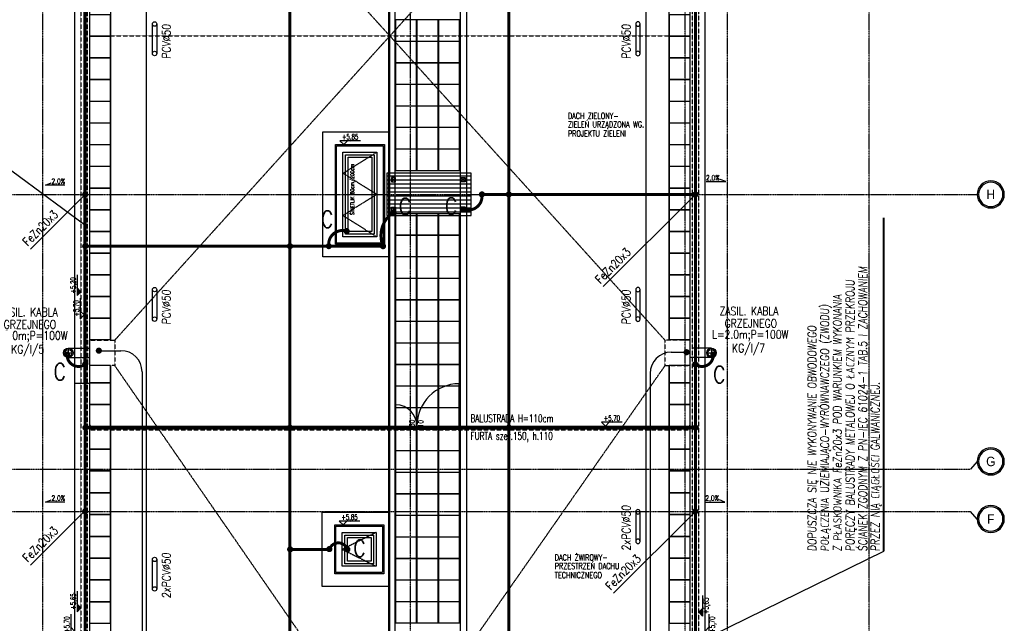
# Model space of a CAD drawing. Extents: x 3880 to 129921, y -116796 to -57711.
# Tile 83 of 110: x 60543 to 62873, y -95258 to -93830. Entities that reach past the tile are written whole.
import ezdxf
from ezdxf.enums import TextEntityAlignment as Align

# ---------------------------------------------------------------- set-up
doc = ezdxf.new("R2010")
doc.units = 0
doc.header["$LTSCALE"] = 2
for name, pattern in [('CENTER', [2, 1.25, -0.25, 0.25, -0.25]), ('DASHED', [0.75, 0.5, -0.25]), ('DASHED2', [0.375, 0.25, -0.125]), ('DIVIDE2', [0.625, 0.25, -0.125, 0, -0.125, 0, -0.125])]:
    doc.linetypes.add(name, pattern=pattern)
doc.layers.get('0').update_dxf_attribs({"color": 101, "linetype": 'CONTINUOUS'})
for name, color, linetype in [('E35', 6, 'CONTINUOUS'), ('E50', 3, 'CONTINUOUS'), ('Ele-balustrada', 114, 'CONTINUOUS'), ('Ins-wod', 152, 'CONTINUOUS'), ('Okn---okna', 5, 'CONTINUOUS'), ('Okn-opis', 51, 'CONTINUOUS'), ('Opis-rzedne', 52, 'CONTINUOUS'), ('Opis-spadki', 61, 'CONTINUOUS'), ('Os-osie glowne', 1, 'CENTER'), ('Os-osie-opis', 2, 'CONTINUOUS'), ('Pos-ceramika', 14, 'CONTINUOUS'), ('Pzt-chodniki-hatch', 252, 'CONTINUOUS'), ('Sc-metal', 141, 'CONTINUOUS'), ('Sch-opis', 51, 'CONTINUOUS'), ('W-idok', 9, 'CONTINUOUS'), ('W-idok nad', 5, 'DASHED2'), ('W-izol-w', 144, 'CONTINUOUS'), ('W-widok-spadki', 61, 'CONTINUOUS')]:
    doc.layers.add(name, color=color, linetype=linetype)
doc.styles.add('dwg_opis duży', font='ARIAL.TTF', dxfattribs={"width": 0.9})
doc.styles.add('dwg_opis podstawowy', font='romans.shx', dxfattribs={"width": 0.9})
doc.styles.add('ROMANS', font='romans', dxfattribs={"width": 0.85})

# ---------------------------------------------------------------- blocks, each defined once
blk = doc.blocks.new('A$C3F3A465D')
at = {"layer": 'E35'}
for points in [[(0, -69.9), (0, 0)], [(10.5, 0), (10.5, -69.9)]]:
    blk.add_lwpolyline(points, dxfattribs=at)
for centre in [(5.2, 0), (5.2, -69.9)]:
    blk.add_circle(centre, 5.25, dxfattribs=at)
blk = doc.blocks.new('_DSKJGJKLJGFH')
at = {"ltscale": 25}
blk.add_line((0, 0), (0, -62.2), dxfattribs=at)
at = {"ltscale": 25, "style": 'ROMANS', "width": 0.7}
for tag, p in [('Szer.', (-5.7, -29.2)), ('Wys.', (15.1, -30))]:
    blk.add_attdef(tag, text='', height=12, rotation=90, dxfattribs=at).set_placement(p, align=Align.CENTER)
blk = doc.blocks.new('SPADKI')
at = {"ltscale": 25}
blk.add_lwpolyline([(0, 0), (0, -70), (-8, -50), (-8, -50)], dxfattribs=at)
at = {"ltscale": 25, "style": 'ROMANS', "width": 0.7}
blk.add_attdef('SP%', text='', height=18, rotation=90, dxfattribs=at).set_placement((-4.9, -24), align=Align.CENTER)
blk = doc.blocks.new('_opis_osi')
blk.add_hatch(color=256).paths.add_polyline_path([(32, -32), (28.8, -32, -1), (-28.8, -32), (-32, -32, 1)])
for radius in [32, 28.8]:
    blk.add_circle((0, -32), radius)
at = {"style": 'dwg_opis duży', "width": 0.9}
blk.add_attdef('AXNAMEV', text='', height=22.4, rotation=90, dxfattribs=at).set_placement((0, -32), align=Align.MIDDLE_CENTER)
blk = doc.blocks.new('dwg_kota kons 50')
blk.add_hatch(color=256).paths.add_polyline_path([(9, 9), (-9, 9), (0, 0)])
blk.add_lwpolyline([(39.75, 9), (-9, 9), (0, 0), (9, 9)])
at = {"style": 'dwg_opis podstawowy', "width": 0.6}
blk.add_attdef('KOTA_KONS', text='', height=12.75, dxfattribs=at).set_placement((15.375, 8.25), align=Align.BOTTOM_CENTER)
blk = doc.blocks.new('dwg_kota arch 50')
blk.add_lwpolyline([(39.75, 9), (-9, 9), (0, 0), (9, 9)])
at = {"style": 'dwg_opis podstawowy', "width": 0.6}
blk.add_attdef('KOTA_ARCH', text='', height=12.75, dxfattribs=at).set_placement((15.375, 8.25), align=Align.BOTTOM_CENTER)
blk = doc.blocks.new('_sfkhmgkjm')
for points in [[(-3.5, 0), (-3.5, -0.5)], [(-3.5, 0), (3.5, 0), (3.5, 0)], [(3.5, 0), (3.5, -0.5)]]:
    blk.add_lwpolyline(points)
blk.add_lwpolyline([(3.5, -0.5, -0.284735), (-3.5, -0.5, -7)], format="xyb")
blk = doc.blocks.new('_kdjkgjksjhgkfhh')
for p, q in [((-11.2, 0), (11.2, 0)), ((0, 11.2), (0, -11.2))]:
    blk.add_line(p, q)
for radius in [11.3, 8.25]:
    blk.add_circle((0, 0), radius)

msp = doc.modelspace()

# ---------------------------------------------------------------- hatches: boundary and pattern name
at = {"layer": 'W-idok'}
h = msp.add_hatch(dxfattribs=at)
h.set_pattern_fill('ANSI31', color=256, scale=3, angle=135, style=0)
h.set_pattern_definition([(180, (5741.719, 5909.061), (-2e-15, -9.525), [])])
h.paths.add_polyline_path([(61411.547, -94193.022), (61411.547, -94293.022), (61611.266, -94293.022), (61611.266, -94193.022)])

# ---------------------------------------------------------------- linework, layer by layer
at = {"layer": 'E35'}
for p, q in [((60695.547, -94314.595), (60397.158, -94095.614)), ((60568.379, -94372.19), (60697.547, -94243.022)), ((60568.379, -94372.19), (60697.547, -94243.022)), ((61923.578, -94461.134), (62141.691, -94243.022)), ((61923.578, -94461.134), (62141.691, -94243.022)), ((60568.379, -95120.368), (60697.547, -94991.2)), ((60568.379, -95120.368), (60697.547, -94991.2)), ((61947.673, -95186.774), (62141.425, -94993.022)), ((61947.673, -95186.774), (62141.425, -94993.022)), ((62141.691, -95305.898), (62587.279, -95086.917))]:
    msp.add_line(p, q, dxfattribs=at)
at = {"layer": 'E35', "lineweight": 40}
msp.add_line((62587.279, -95086.917), (62587.279, -94298.548), dxfattribs=at)
at = {"layer": 'E50'}
for p, q in [((60842.176, -93166.747), (60842.176, -95967.577)), ((62024.424, -93166.747), (62024.424, -95967.577)), ((60729.88, -94612.751), (60782.176, -94612.751)), ((62084.424, -94616.402), (62120.672, -94616.402)), ((60832.176, -94662.751), (60832.176, -95967.577)), ((62034.424, -94666.402), (62034.424, -95967.577))]:
    msp.add_line(p, q, dxfattribs=at)
at = {"layer": 'E50', "linetype": 'DIVIDE2', "ltscale": 70, "const_width": 7}
for points in [[(60697.547, -91993.022), (60697.547, -95505.591)], [(62141.691, -91993.022), (62141.691, -95490.517)], [(60697.547, -94795.022), (62141.691, -94795.022)]]:
    msp.add_lwpolyline(points, dxfattribs=at)
at = {"layer": 'E50', "const_width": 7}
for points in [[(61182.136, -91993.022), (61182.136, -95504.895)], [(61700.066, -91993.022), (61700.066, -95501.275)], [(61636.343, -94243.022), (62141.691, -94243.022)], [(60697.547, -94365.436), (61402.983, -94365.436)], [(61275.546, -95083.022), (61182.636, -95083.022)]]:
    msp.add_lwpolyline(points, dxfattribs=at)
for points in [[(60693.797, -94243.022, -1), (60701.297, -94243.022, -1)], [(61636.336, -94246.729, 1), (61636.336, -94239.229, 1)], [(61696.316, -94243.022, -1), (61703.816, -94243.022, -1)], [(62137.941, -94243.022, -1), (62145.441, -94243.022, -1)], [(61427.466, -94281.983, -1), (61427.466, -94289.483, -1)], [(61594.087, -94282.189, -1), (61594.087, -94274.689, -1)], [(61316.318, -94326.126, -1), (61316.318, -94333.626, -1)], [(60693.797, -94365.436, -1), (60701.297, -94365.436, -1)], [(61178.386, -94365.436, -1), (61185.886, -94365.436, -1)], [(61274.069, -94369.186, -1), (61274.069, -94361.686, -1)], [(61402.424, -94369.186, -1), (61402.424, -94361.686, -1)], [(60654.827, -94625.702, -1), (60654.827, -94618.202, -1)], [(62116.922, -94616.402, -1), (62124.422, -94616.402, -1)], [(62183.961, -94625.702, 1), (62183.961, -94618.202, 1)], [(60697.547, -94648.917, 1), (60697.547, -94641.417, 1)], [(62141.241, -94648.917, -1), (62141.241, -94641.417, -1)], [(61178.386, -94795.022, -1), (61185.886, -94795.022, -1)], [(61696.316, -94795.022, -1), (61703.816, -94795.022, -1)], [(62137.675, -94993.022, -1), (62145.175, -94993.022, -1)], [(61178.886, -95083.022, -1), (61186.386, -95083.022, -1)], [(61275.327, -95086.062, -1), (61275.327, -95078.562, -1)], [(61318.047, -95086.772, 1), (61318.047, -95079.272, 1)]]:
    msp.add_lwpolyline(points, format="xyb", close=True, dxfattribs=at)
for points in [[(61636.336, -94242.979, -0.55032734), (61594.536, -94278.477, -2.21832926)], [(61402.424, -94365.436, -0.36165696), (61427.017, -94285.695, -2.21832926)], [(61274.069, -94365.436, -0.5496788), (61315.869, -94329.838, -2.21832926)], [(60654.827, -94621.952, 0.62554956), (60697.098, -94645.205, 2.21832926)], [(62183.961, -94621.952, -0.62554956), (62141.691, -94645.205, -2.21832926)], [(61318.047, -95083.022, 0.71386373), (61275.777, -95082.35, 2.21832926)]]:
    msp.add_lwpolyline(points, format="xyb", dxfattribs=at)
at = {"layer": 'E50', "ltscale": 15, "const_width": 7}
for points in [[(60729.971, -94616.5, 1), (60729.789, -94609.002, 1)], [(60698.138, -94798.771, 1), (60697.956, -94791.273, 1)], [(62141.782, -94798.771, 1), (62141.6, -94791.273, 1)], [(60697.638, -94996.771, 1), (60697.456, -94989.273, 1)]]:
    msp.add_lwpolyline(points, format="xyb", close=True, dxfattribs=at)
at = {"layer": 'E50'}
for centre, start, end in [((60782.176, -94662.751), 360, 90), ((62084.424, -94666.402), 90, 180)]:
    msp.add_arc(centre, 50, start, end, dxfattribs=at)
at = {"layer": 'Ele-balustrada'}
for points in [[(60695.047, -94689.013), (60695.047, -92019.03)], [(60700.047, -94689.013), (60700.047, -92019.03)], [(61582.548, -94791.084), (61582.548, -94691.084)], [(61432.548, -94791.084), (61432.548, -94741.084)], [(61482.548, -94847.012), (61482.548, -94750.179)], [(60709.39, -94791.022), (62129.547, -94791.022)], [(60709.39, -94791.022), (62129.547, -94791.022)], [(60709.39, -94795.022), (62127.705, -94795.022)], [(60709.39, -94795.022), (62129.547, -94795.022)]]:
    msp.add_lwpolyline(points, dxfattribs=at)
for points in [[(60707.547, -94798.022), (60707.547, -94788.022), (60708.547, -94788.022, -0.1994429), (60708.547, -94798.022)], [(62129.547, -94798.022), (62129.547, -94788.022), (62128.547, -94788.022, 0.1994429), (62128.547, -94798.022)]]:
    msp.add_lwpolyline(points, format="xyb", close=True, dxfattribs=at)
for centre, radius, start, end in [((61582.548, -94791.084), 100, 90, 180), ((61432.548, -94791.084), 50, 0, 90)]:
    msp.add_arc(centre, radius, start, end, dxfattribs=at)
at = {"layer": 'Okn---okna'}
for points in [[(61307.547, -94143.022), (61387.547, -94143.022), (61387.547, -94343.022), (61307.547, -94343.022)], [(61313.547, -94149.022), (61381.547, -94149.022), (61381.547, -94337.022), (61313.547, -94337.022)], [(61319.547, -94155.022), (61375.547, -94155.022), (61375.547, -94331.022), (61319.547, -94331.022)], [(61306.047, -95043.022), (61386.047, -95043.022), (61386.047, -95123.022), (61306.047, -95123.022)], [(61312.047, -95049.022), (61380.047, -95049.022), (61380.047, -95117.022), (61312.047, -95117.022)], [(61318.047, -95055.022), (61374.047, -95055.022), (61374.047, -95111.022), (61318.047, -95111.022)]]:
    msp.add_lwpolyline(points, close=True, dxfattribs=at)
at = {"layer": 'Okn---okna', "linetype": 'DASHED', "ltscale": 0.5}
for points in [[(61387.547, -94243.022), (61307.547, -94193.022), (61387.547, -94143.022)], [(61387.547, -94243.022), (61307.547, -94293.022), (61387.547, -94343.022)], [(61386.047, -95043.022), (61306.047, -95083.022), (61386.047, -95123.022)]]:
    msp.add_lwpolyline(points, dxfattribs=at)
at = {"layer": 'Okn---okna'}
msp.add_lwpolyline([(61307.547, -94243.022), (61387.547, -94243.022)], dxfattribs=at)
at = {"layer": 'Os-osie glowne'}
for points in [[(60597.547, -96575.018), (60597.547, -91070.848)], [(60697.547, -96575.018), (60697.547, -91070.848)], [(61467.547, -96575.018), (61467.547, -91070.848)], [(62117.547, -96575.018), (62117.547, -91070.848)], [(62217.547, -96575.018), (62217.547, -91070.848)], [(62552.547, -96575.018), (62552.547, -91070.848)], [(50525.547, -94243.022), (62792.547, -94243.022)], [(50525.547, -94893.022), (62792.547, -94893.022)], [(50525.547, -94993.022), (62792.547, -94993.022)]]:
    msp.add_lwpolyline(points, dxfattribs=at)
at = {"layer": 'Os-osie-opis'}
for points in [[(62792.547, -94243.022), (62808.547, -94243.022)], [(62808.547, -94874.862), (62792.547, -94893.022)], [(62808.547, -95011.182), (62792.547, -94993.022)]]:
    msp.add_lwpolyline(points, dxfattribs=at)
at = {"layer": 'Pos-ceramika'}
for points in [[(61259.547, -94095.022), (61415.548, -94095.022), (61415.548, -94391.022), (61259.547, -94391.022)], [(61258.047, -94995.022), (61415.548, -94995.022), (61415.548, -95171.022), (61258.047, -95171.022)]]:
    msp.add_lwpolyline(points, close=True, dxfattribs=at)
at = {"layer": 'Pzt-chodniki-hatch'}
for points in [[(60707.547, -93817.922), (60707.547, -93867.922), (60757.547, -93867.922), (60757.547, -93817.922)], [(62079.547, -93817.922), (62079.547, -93867.922), (62129.547, -93867.922), (62129.547, -93817.922)], [(61431.548, -93830.022), (61431.548, -93880.022), (61481.548, -93880.022), (61481.548, -93830.022)], [(61482.548, -93830.022), (61482.548, -93880.022), (61532.548, -93880.022), (61532.548, -93830.022)], [(61533.548, -93830.022), (61533.548, -93880.022), (61583.548, -93880.022), (61583.548, -93830.022)], [(60707.547, -93869.262), (60707.547, -93919.262), (60757.547, -93919.262), (60757.547, -93869.262)], [(62079.547, -93869.262), (62079.547, -93919.262), (62129.547, -93919.262), (62129.547, -93869.262)], [(61431.548, -93881.022), (61431.548, -93931.022), (61481.548, -93931.022), (61481.548, -93881.022)], [(61482.548, -93881.022), (61482.548, -93931.022), (61532.548, -93931.022), (61532.548, -93881.022)], [(61533.548, -93881.022), (61533.548, -93931.022), (61583.548, -93931.022), (61583.548, -93881.022)], [(60707.547, -93920.602), (60707.547, -93970.602), (60757.547, -93970.602), (60757.547, -93920.602)], [(62079.547, -93920.602), (62079.547, -93970.602), (62129.547, -93970.602), (62129.547, -93920.602)], [(61431.548, -93932.022), (61431.548, -93982.022), (61481.548, -93982.022), (61481.548, -93932.022)], [(61482.548, -93932.022), (61482.548, -93982.022), (61532.548, -93982.022), (61532.548, -93932.022)], [(61533.548, -93932.022), (61533.548, -93982.022), (61583.548, -93982.022), (61583.548, -93932.022)], [(60707.547, -93971.942), (60707.547, -94021.942), (60757.547, -94021.942), (60757.547, -93971.942)], [(61431.548, -93983.022), (61431.548, -94033.022), (61481.548, -94033.022), (61481.548, -93983.022)], [(61482.548, -93983.022), (61482.548, -94033.022), (61532.548, -94033.022), (61532.548, -93983.022)], [(61533.548, -93983.022), (61533.548, -94033.022), (61583.548, -94033.022), (61583.548, -93983.022)], [(62079.547, -93971.942), (62079.547, -94021.942), (62129.547, -94021.942), (62129.547, -93971.942)], [(60707.547, -94023.282), (60707.547, -94073.282), (60757.547, -94073.282), (60757.547, -94023.282)], [(61431.548, -94034.022), (61431.548, -94084.022), (61481.548, -94084.022), (61481.548, -94034.022)], [(61482.548, -94034.022), (61482.548, -94084.022), (61532.548, -94084.022), (61532.548, -94034.022)], [(61533.548, -94034.022), (61533.548, -94084.022), (61583.548, -94084.022), (61583.548, -94034.022)], [(62079.547, -94023.282), (62079.547, -94073.282), (62129.547, -94073.282), (62129.547, -94023.282)], [(60707.547, -94074.622), (60707.547, -94124.622), (60757.547, -94124.622), (60757.547, -94074.622)], [(62079.547, -94074.622), (62079.547, -94124.622), (62129.547, -94124.622), (62129.547, -94074.622)], [(61431.548, -94085.022), (61431.548, -94135.022), (61481.548, -94135.022), (61481.548, -94085.022)], [(61482.548, -94085.022), (61482.548, -94135.022), (61532.548, -94135.022), (61532.548, -94085.022)], [(61533.548, -94085.022), (61533.548, -94135.022), (61583.548, -94135.022), (61583.548, -94085.022)], [(60707.547, -94125.962), (60707.547, -94175.962), (60757.547, -94175.962), (60757.547, -94125.962)], [(62079.547, -94125.962), (62079.547, -94175.962), (62129.547, -94175.962), (62129.547, -94125.962)], [(61431.548, -94136.022), (61431.548, -94186.022), (61481.548, -94186.022), (61481.548, -94136.022)], [(61482.548, -94136.022), (61482.548, -94186.022), (61532.548, -94186.022), (61532.548, -94136.022)], [(61533.548, -94136.022), (61533.548, -94186.022), (61583.548, -94186.022), (61583.548, -94136.022)], [(60707.547, -94177.302), (60707.547, -94227.302), (60757.547, -94227.302), (60757.547, -94177.302)], [(62079.547, -94177.302), (62079.547, -94227.302), (62129.547, -94227.302), (62129.547, -94177.302)], [(60707.547, -94228.642), (60707.547, -94278.642), (60757.547, -94278.642), (60757.547, -94228.642)], [(62079.547, -94228.642), (62079.547, -94278.642), (62129.547, -94278.642), (62129.547, -94228.642)], [(60707.547, -94279.982), (60707.547, -94329.982), (60757.547, -94329.982), (60757.547, -94279.982)], [(61431.548, -94289.022), (61431.548, -94339.022), (61481.548, -94339.022), (61481.548, -94289.022)], [(61482.548, -94289.022), (61482.548, -94339.022), (61532.548, -94339.022), (61532.548, -94289.022)], [(61533.548, -94289.022), (61533.548, -94339.022), (61583.548, -94339.022), (61583.548, -94289.022)], [(62079.547, -94279.982), (62079.547, -94329.982), (62129.547, -94329.982), (62129.547, -94279.982)], [(60707.547, -94331.322), (60707.547, -94381.322), (60757.547, -94381.322), (60757.547, -94331.322)], [(61431.548, -94340.022), (61431.548, -94390.022), (61481.548, -94390.022), (61481.548, -94340.022)], [(61482.548, -94340.022), (61482.548, -94390.022), (61532.548, -94390.022), (61532.548, -94340.022)], [(61533.548, -94340.022), (61533.548, -94390.022), (61583.548, -94390.022), (61583.548, -94340.022)], [(62079.547, -94331.322), (62079.547, -94381.322), (62129.547, -94381.322), (62129.547, -94331.322)], [(60707.547, -94382.662), (60707.547, -94432.662), (60757.547, -94432.662), (60757.547, -94382.662)], [(62079.547, -94382.662), (62079.547, -94432.662), (62129.547, -94432.662), (62129.547, -94382.662)], [(61431.548, -94391.022), (61431.548, -94441.022), (61481.548, -94441.022), (61481.548, -94391.022)], [(61482.548, -94391.022), (61482.548, -94441.022), (61532.548, -94441.022), (61532.548, -94391.022)], [(61533.548, -94391.022), (61533.548, -94441.022), (61583.548, -94441.022), (61583.548, -94391.022)], [(60707.547, -94434.002), (60707.547, -94484.002), (60757.547, -94484.002), (60757.547, -94434.002)], [(61431.548, -94442.022), (61431.548, -94492.022), (61481.548, -94492.022), (61481.548, -94442.022)], [(61482.548, -94442.022), (61482.548, -94492.022), (61532.548, -94492.022), (61532.548, -94442.022)], [(61533.548, -94442.022), (61533.548, -94492.022), (61583.548, -94492.022), (61583.548, -94442.022)], [(62079.547, -94434.002), (62079.547, -94484.002), (62129.547, -94484.002), (62129.547, -94434.002)], [(60707.547, -94485.342), (60707.547, -94535.342), (60757.547, -94535.342), (60757.547, -94485.342)], [(61431.548, -94493.022), (61431.548, -94543.022), (61481.548, -94543.022), (61481.548, -94493.022)], [(61482.548, -94493.022), (61482.548, -94543.022), (61532.548, -94543.022), (61532.548, -94493.022)], [(61533.548, -94493.022), (61533.548, -94543.022), (61583.548, -94543.022), (61583.548, -94493.022)], [(62079.547, -94485.342), (62079.547, -94535.342), (62129.547, -94535.342), (62129.547, -94485.342)], [(60707.547, -94536.682), (60707.547, -94586.682), (60757.547, -94586.682), (60757.547, -94536.682)], [(61431.548, -94544.022), (61431.548, -94594.022), (61481.548, -94594.022), (61481.548, -94544.022)], [(61482.548, -94544.022), (61482.548, -94594.022), (61532.548, -94594.022), (61532.548, -94544.022)], [(61533.548, -94544.022), (61533.548, -94594.022), (61583.548, -94594.022), (61583.548, -94544.022)], [(62079.547, -94536.682), (62079.547, -94586.682), (62129.547, -94586.682), (62129.547, -94536.682)], [(61431.548, -94595.022), (61431.548, -94645.022), (61481.548, -94645.022), (61481.548, -94595.022)], [(61482.548, -94595.022), (61482.548, -94645.022), (61532.548, -94645.022), (61532.548, -94595.022)], [(61533.548, -94595.022), (61533.548, -94645.022), (61583.548, -94645.022), (61583.548, -94595.022)], [(60707.547, -94648.022), (60707.547, -94688.022), (60757.547, -94688.022), (60757.547, -94648.022)], [(61431.548, -94646.022), (61431.548, -94696.022), (61481.548, -94696.022), (61481.548, -94646.022)], [(61482.548, -94646.022), (61482.548, -94696.022), (61532.548, -94696.022), (61532.548, -94646.022)], [(61533.548, -94646.022), (61533.548, -94696.022), (61583.548, -94696.022), (61583.548, -94646.022)], [(62079.547, -94648.022), (62079.547, -94688.022), (62129.547, -94688.022), (62129.547, -94648.022)], [(60707.547, -94689.522), (60707.547, -94739.522), (60757.547, -94739.522), (60757.547, -94689.522)], [(62079.547, -94689.522), (62079.547, -94739.522), (62129.547, -94739.522), (62129.547, -94689.522)], [(61431.548, -94697.022), (61431.548, -94747.022), (61481.548, -94747.022), (61481.548, -94697.022)], [(61482.548, -94697.022), (61482.548, -94747.022), (61532.548, -94747.022), (61532.548, -94697.022)], [(61533.548, -94697.022), (61533.548, -94747.022), (61583.548, -94747.022), (61583.548, -94697.022)], [(60707.547, -94741.022), (60707.547, -94791.022), (60757.547, -94791.022), (60757.547, -94741.022)], [(61431.548, -94748.022), (61431.548, -94798.022), (61481.548, -94798.022), (61481.548, -94748.022)], [(61482.548, -94748.022), (61482.548, -94798.022), (61532.548, -94798.022), (61532.548, -94748.022)], [(61533.548, -94748.022), (61533.548, -94798.022), (61583.548, -94798.022), (61583.548, -94748.022)], [(62079.547, -94741.022), (62079.547, -94791.022), (62129.547, -94791.022), (62129.547, -94741.022)], [(60707.547, -94795.022), (60707.547, -94845.022), (60757.547, -94845.022), (60757.547, -94795.022)], [(61431.548, -94799.022), (61431.548, -94849.022), (61481.548, -94849.022), (61481.548, -94799.022)], [(61482.548, -94799.022), (61482.548, -94849.022), (61532.548, -94849.022), (61532.548, -94799.022)], [(61533.548, -94799.022), (61533.548, -94849.022), (61583.548, -94849.022), (61583.548, -94799.022)], [(62079.547, -94795.022), (62079.547, -94845.022), (62129.547, -94845.022), (62129.547, -94795.022)], [(60707.547, -94846.622), (60707.547, -94896.622), (60757.547, -94896.622), (60757.547, -94846.622)], [(61431.548, -94850.022), (61431.548, -94900.022), (61481.548, -94900.022), (61481.548, -94850.022)], [(61482.548, -94850.022), (61482.548, -94900.022), (61532.548, -94900.022), (61532.548, -94850.022)], [(61533.548, -94850.022), (61533.548, -94900.022), (61583.548, -94900.022), (61583.548, -94850.022)], [(62079.547, -94846.622), (62079.547, -94896.622), (62129.547, -94896.622), (62129.547, -94846.622)], [(60707.547, -94898.222), (60707.547, -94948.222), (60757.547, -94948.222), (60757.547, -94898.222)], [(62079.547, -94898.222), (62079.547, -94948.222), (62129.547, -94948.222), (62129.547, -94898.222)], [(61431.548, -94901.022), (61431.548, -94951.022), (61481.548, -94951.022), (61481.548, -94901.022)], [(61482.548, -94901.022), (61482.548, -94951.022), (61532.548, -94951.022), (61532.548, -94901.022)], [(61533.548, -94901.022), (61533.548, -94951.022), (61583.548, -94951.022), (61583.548, -94901.022)], [(60707.547, -94949.822), (60707.547, -94999.822), (60757.547, -94999.822), (60757.547, -94949.822)], [(61431.548, -94952.022), (61431.548, -95002.022), (61481.548, -95002.022), (61481.548, -94952.022)], [(61482.548, -94952.022), (61482.548, -95002.022), (61532.548, -95002.022), (61532.548, -94952.022)], [(61533.548, -94952.022), (61533.548, -95002.022), (61583.548, -95002.022), (61583.548, -94952.022)], [(62079.547, -94949.822), (62079.547, -94999.822), (62129.547, -94999.822), (62129.547, -94949.822)], [(60707.547, -95001.422), (60707.547, -95051.422), (60757.547, -95051.422), (60757.547, -95001.422)], [(61431.548, -95003.022), (61431.548, -95053.022), (61481.548, -95053.022), (61481.548, -95003.022)], [(61482.548, -95003.022), (61482.548, -95053.022), (61532.548, -95053.022), (61532.548, -95003.022)], [(61533.548, -95003.022), (61533.548, -95053.022), (61583.548, -95053.022), (61583.548, -95003.022)], [(62079.547, -95001.422), (62079.547, -95051.422), (62129.547, -95051.422), (62129.547, -95001.422)], [(60707.547, -95053.022), (60707.547, -95103.022), (60757.547, -95103.022), (60757.547, -95053.022)], [(61431.548, -95054.022), (61431.548, -95104.022), (61481.548, -95104.022), (61481.548, -95054.022)], [(61482.548, -95054.022), (61482.548, -95104.022), (61532.548, -95104.022), (61532.548, -95054.022)], [(61533.548, -95054.022), (61533.548, -95104.022), (61583.548, -95104.022), (61583.548, -95054.022)], [(62079.547, -95053.022), (62079.547, -95103.022), (62129.547, -95103.022), (62129.547, -95053.022)], [(60707.547, -95104.622), (60707.547, -95154.622), (60757.547, -95154.622), (60757.547, -95104.622)], [(61431.548, -95105.022), (61431.548, -95155.022), (61481.548, -95155.022), (61481.548, -95105.022)], [(61482.548, -95105.022), (61482.548, -95155.022), (61532.548, -95155.022), (61532.548, -95105.022)], [(61533.548, -95105.022), (61533.548, -95155.022), (61583.548, -95155.022), (61583.548, -95105.022)], [(62079.547, -95104.622), (62079.547, -95154.622), (62129.547, -95154.622), (62129.547, -95104.622)], [(60707.547, -95156.222), (60707.547, -95206.222), (60757.547, -95206.222), (60757.547, -95156.222)], [(61431.548, -95156.022), (61431.548, -95206.022), (61481.548, -95206.022), (61481.548, -95156.022)], [(61482.548, -95156.022), (61482.548, -95206.022), (61532.548, -95206.022), (61532.548, -95156.022)], [(61533.548, -95156.022), (61533.548, -95206.022), (61583.548, -95206.022), (61583.548, -95156.022)], [(62079.547, -95156.222), (62079.547, -95206.222), (62129.547, -95206.222), (62129.547, -95156.222)], [(60707.547, -95207.822), (60707.547, -95257.822), (60757.547, -95257.822), (60757.547, -95207.822)], [(61431.548, -95207.022), (61431.548, -95257.022), (61481.548, -95257.022), (61481.548, -95207.022)], [(61482.548, -95207.022), (61482.548, -95257.022), (61532.548, -95257.022), (61532.548, -95207.022)], [(61533.548, -95207.022), (61533.548, -95257.022), (61583.548, -95257.022), (61583.548, -95207.022)], [(62079.547, -95207.822), (62079.547, -95257.822), (62129.547, -95257.822), (62129.547, -95207.822)]]:
    msp.add_lwpolyline(points, close=True, dxfattribs=at)
at = {"layer": 'Sc-metal'}
for points in [[(61422.047, -94203.022), (61422.047, -94213.022), (61432.047, -94213.022), (61432.047, -94203.022)], [(61596.766, -94203.022), (61596.766, -94213.022), (61586.766, -94213.022), (61586.766, -94203.022)], [(61422.047, -94283.022), (61422.047, -94273.022), (61432.047, -94273.022), (61432.047, -94283.022)], [(61596.766, -94283.022), (61596.766, -94273.022), (61586.766, -94273.022), (61586.766, -94283.022)]]:
    msp.add_lwpolyline(points, close=True, dxfattribs=at)
for points in [[(61422.047, -94203.022), (61432.047, -94213.022)], [(61432.047, -94203.022), (61422.047, -94213.022)], [(61596.766, -94203.022), (61586.766, -94213.022)], [(61586.766, -94203.022), (61596.766, -94213.022)], [(61422.047, -94283.022), (61432.047, -94273.022)], [(61432.047, -94283.022), (61422.047, -94273.022)], [(61596.766, -94283.022), (61586.766, -94273.022)], [(61586.766, -94283.022), (61596.766, -94273.022)]]:
    msp.add_lwpolyline(points, dxfattribs=at)
at = {"layer": 'W-idok', "linetype": 'DASHED', "ltscale": 0.5}
for p, q in [((60687.547, -92003.022), (60687.547, -95733.022)), ((60702.547, -92003.022), (60702.547, -95748.022)), ((62134.547, -95976.022), (62134.547, -92003.022)), ((62149.547, -95991.022), (62149.547, -92003.022))]:
    msp.add_line(p, q, dxfattribs=at)
at = {"layer": 'W-idok'}
for p, q in [((60757.547, -93149.022), (60757.547, -94588.022)), ((62079.547, -94588.022), (62079.547, -93149.022)), ((60757.547, -94648.022), (60757.547, -95516.022)), ((62079.547, -95516.022), (62079.547, -94648.022)), ((60670.547, -95186.022), (60672.547, -95186.022))]:
    msp.add_line(p, q, dxfattribs=at)
for points in [[(61584.547, -92018.022), (61584.547, -94791.022)], [(61430.547, -92372.022), (61430.548, -94791.022)], [(61415.548, -93012.901), (61415.548, -94791.022)], [(61599.547, -93092.664), (61599.547, -94791.022)], [(61411.547, -94193.022), (61411.547, -94293.022), (61611.266, -94293.022), (61611.266, -94193.022), (61411.547, -94193.022)], [(60657.547, -94606.772), (60707.547, -94606.772)], [(62179.547, -94606.772), (62134.547, -94606.772)], [(60657.547, -94629.272), (60707.547, -94629.272)], [(62179.547, -94629.272), (62129.547, -94629.272)], [(61415.548, -94795.022), (61415.548, -95516.022)], [(61430.548, -94795.022), (61430.548, -95920.945)], [(61584.547, -94795.022), (61584.547, -95921.022)], [(61599.547, -94795.022), (61599.547, -95516.022)]]:
    msp.add_lwpolyline(points, dxfattribs=at)
at = {"layer": 'W-idok', "linetype": 'DASHED'}
msp.add_lwpolyline([(61418.547, -95585.022), (61418.547, -92372.022)], dxfattribs=at)
at = {"layer": 'W-idok'}
for points in [[(61289.547, -94125.022), (61405.547, -94125.022), (61405.547, -94361.022), (61289.547, -94361.022)], [(61288.047, -95025.022), (61404.047, -95025.022), (61404.047, -95141.022), (61288.047, -95141.022)]]:
    msp.add_lwpolyline(points, close=True, dxfattribs=at)
at = {"layer": 'W-idok', "linetype": 'DASHED'}
for points in [[(61292.547, -94128.022), (61402.547, -94128.022), (61402.547, -94358.022), (61292.547, -94358.022)], [(61291.047, -95028.022), (61401.047, -95028.022), (61401.047, -95138.022), (61291.047, -95138.022)]]:
    msp.add_lwpolyline(points, close=True, dxfattribs=at)
at = {"layer": 'W-idok nad', "ltscale": 0.1}
for points in [[(60709.39, -94791.022), (60702.547, -94791.022)], [(60709.39, -94795.022), (60702.547, -94795.022)], [(62127.705, -94791.022), (62134.547, -94791.022)], [(62127.705, -94795.022), (62134.547, -94795.022)]]:
    msp.add_lwpolyline(points, dxfattribs=at)
at = {"layer": 'W-izol-w', "linetype": 'Continuous'}
for p, q in [((60707.547, -92018.022), (60707.547, -95753.022)), ((62129.547, -95971.022), (62129.547, -92018.022)), ((62164.547, -94050.022), (62164.547, -93300.022)), ((60672.547, -93686.022), (60672.547, -94436.022)), ((62164.547, -94800.022), (62164.547, -94050.022)), ((60672.547, -94436.022), (60672.547, -95186.022)), ((62164.547, -96006.022), (62164.547, -94800.022)), ((60672.547, -95186.022), (60672.547, -95718.022))]:
    msp.add_line(p, q, dxfattribs=at)
msp.add_lwpolyline([(60672.547, -94690.022), (60707.547, -94690.022)], dxfattribs=at)
at = {"layer": 'W-widok-spadki', "linetype": 'DASHED', "ltscale": 0.5}
for points in [[(61418.547, -93868.022), (60767.547, -93149.022)], [(62069.547, -93149.022), (61418.547, -93868.022)], [(60707.547, -93868.022), (62129.547, -93868.022)], [(60767.547, -94588.022), (61418.547, -93868.022)], [(61418.547, -93868.022), (62069.547, -94588.022)], [(61415.548, -95585.022), (60767.547, -94648.022)], [(62069.547, -94648.022), (61415.548, -95585.022)], [(60707.547, -94800.022), (62129.547, -94800.022)]]:
    msp.add_lwpolyline(points, dxfattribs=at)
for points in [[(60707.547, -94588.022), (60767.547, -94588.022), (60767.547, -94648.022), (60707.547, -94648.022)], [(62129.547, -94588.022), (62069.547, -94588.022), (62069.547, -94648.022), (62129.547, -94648.022)]]:
    msp.add_lwpolyline(points, close=True, dxfattribs=at)

# ---------------------------------------------------------------- block references
at = {"layer": 'E35', "rotation": 180.0000000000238}
for p in [(60867.041, -93909.587), (60867.041, -94538.126), (60867.041, -95176.618)]:
    msp.add_blockref('A$C3F3A465D', p, dxfattribs=at)
at = {"layer": 'E35', "xscale": -1, "rotation": 179.9999999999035}
for p in [(62000.411, -93909.587), (62000.411, -94538.126), (62000.411, -95063.948)]:
    msp.add_blockref('A$C3F3A465D', p, dxfattribs=at)
at = {"layer": 'Ele-balustrada', "xscale": -1, "rotation": 180}
msp.add_blockref('_sfkhmgkjm', (60697.547, -94690.022), dxfattribs=at)
at = {"layer": 'Ins-wod'}
for p in [(60657.547, -94618.022), (62179.547, -94618.022)]:
    msp.add_blockref('_kdjkgjksjhgkfhh', p, dxfattribs=at)
at = {"layer": 'Okn-opis'}
msp.add_blockref('_DSKJGJKLJGFH', (61482.548, -94759.988), dxfattribs=at).add_auto_attribs({'Szer.': '150', 'Wys.': '110'})
at = {"layer": 'Opis-rzedne'}
for p, values in [((61309.247, -94125.022), {'KOTA_ARCH': '+5,85'}), ((61928.612, -94791.022), {'KOTA_ARCH': '+5,70'}), ((61307.747, -95025.022), {'KOTA_ARCH': '+5,85'})]:
    msp.add_blockref('dwg_kota arch 50', p, dxfattribs=at).add_auto_attribs(values)
at = {"layer": 'Opis-rzedne', "rotation": 90}
for name, p, values in [('dwg_kota kons 50', (60687.547, -94473.431), {'KOTA_KONS': '+5,20'}), ('dwg_kota arch 50', (60695.047, -94528.095), {'KOTA_ARCH': '+5,70'}), ('dwg_kota kons 50', (60687.547, -95221.612), {'KOTA_KONS': '+5,65'}), ('dwg_kota arch 50', (60672.547, -95276.275), {'KOTA_ARCH': '+5,70'})]:
    msp.add_blockref(name, p, dxfattribs=at).add_auto_attribs(values)
at = {"layer": 'Opis-rzedne'}
ref = msp.add_blockref('dwg_kota kons 50', (62149.547, -95231.75), dxfattribs=dict(at, xscale=-1, rotation=270))
ref.add_attrib('KOTA_KONS', '+5,65', dxfattribs={"layer": '0', "height": 12.75, "rotation": 90, "style": 'dwg_opis podstawowy', "width": 0.6}).set_placement((62176.619, -95216.375), align=Align.BOTTOM_CENTER)
ref = msp.add_blockref('dwg_kota arch 50', (62164.547, -95276.371), dxfattribs=dict(at, xscale=-1, rotation=270))
ref.add_attrib('KOTA_ARCH', '+5,70', dxfattribs={"layer": '0', "height": 12.75, "rotation": 90, "style": 'dwg_opis podstawowy', "width": 0.6}).set_placement((62191.619, -95260.996), align=Align.BOTTOM_CENTER)
at = {"layer": 'Opis-spadki'}
ref = msp.add_blockref('SPADKI', (62166.961, -94212.698), dxfattribs=dict(at, xscale=-0.6604040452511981, yscale=0.6604040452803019, zscale=0.6604040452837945, rotation=90))
ref.add_attrib('SP%', '2,0%', dxfattribs={"layer": '0', "ltscale": 25, "height": 11.8873, "style": 'ROMANS', "width": 0.7}).set_placement((62182.842, -94209.464), align=Align.CENTER)
at = {"layer": 'Opis-spadki', "xscale": 0.6604040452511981, "yscale": 0.6604040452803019, "zscale": 0.6604040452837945, "rotation": 270}
for p in [(60649.73, -94220.928), (60649.73, -94970.928)]:
    msp.add_blockref('SPADKI', p, dxfattribs=at).add_auto_attribs({'SP%': '2,0%'})
at = {"layer": 'Opis-spadki'}
ref = msp.add_blockref('SPADKI', (62165.365, -94970.928), dxfattribs=dict(at, xscale=-0.6604040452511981, yscale=0.6604040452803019, zscale=0.6604040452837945, rotation=90))
ref.add_attrib('SP%', '2,0%', dxfattribs={"layer": '0', "ltscale": 25, "height": 11.8873, "style": 'ROMANS', "width": 0.7}).set_placement((62181.246, -94967.694), align=Align.CENTER)
at = {"layer": 'Os-osie-opis'}
ref = msp.add_blockref('_opis_osi', (62808.547, -94243.022), dxfattribs=dict(at, xscale=-1, rotation=90))
ref.add_attrib('AXNAMEV', 'H', dxfattribs={"layer": '0', "height": 22.4, "style": 'dwg_opis duży', "width": 0.9}).set_placement((62840.547, -94243.022), align=Align.MIDDLE_CENTER)
ref = msp.add_blockref('_opis_osi', (62808.547, -94874.862), dxfattribs=dict(at, xscale=-1, rotation=90))
ref.add_attrib('AXNAMEV', 'G', dxfattribs={"layer": '0', "height": 22.4, "style": 'dwg_opis duży', "width": 0.9}).set_placement((62840.547, -94874.862), align=Align.MIDDLE_CENTER)
ref = msp.add_blockref('_opis_osi', (62808.547, -95011.182), dxfattribs=dict(at, xscale=-1, rotation=90))
ref.add_attrib('AXNAMEV', 'F', dxfattribs={"layer": '0', "height": 22.4, "style": 'dwg_opis duży', "width": 0.9}).set_placement((62840.547, -95011.182), align=Align.MIDDLE_CENTER)

# ---------------------------------------------------------------- texts
at = {"layer": 'E35', "style": 'ROMANS', "oblique": 5, "width": 0.8}
for s, p in [('PCV%%C50', (60899.651, -93922.735)), ('PCV%%C50', (61987.802, -93922.735)), ('PCV%%C50', (60899.651, -94551.274)), ('PCV%%C50', (61987.802, -94551.274)), ('2xPCV%%C50', (61987.802, -95086.421)), ('2xPCV%%C50', (60899.651, -95199.092))]:
    msp.add_text(s, height=20, rotation=90, dxfattribs=at).set_placement(p)
at = {"layer": 'E35', "style": 'ROMANS', "width": 0.8}
for p in [(60561.728, -94366.422), (60561.728, -94366.422), (61916.927, -94455.367), (61916.927, -94455.367), (60561.728, -95114.6), (60561.728, -95114.6), (61941.022, -95181.006), (61941.022, -95181.006)]:
    msp.add_text('FeZn20x3', height=20, rotation=45, dxfattribs=at).set_placement(p)
at = {"layer": 'E35', "lineweight": 40, "style": 'ROMANS', "oblique": 5, "width": 0.8}
for s, p in [('PORĘCZY BALUSTRADY METALOWEJ O ŁACZNYM PRZEKROJU', (62517.673, -95087.772)), ('ŚCIANEK ZGODNYM Z PN-IEC 61024-1 TAB.5 I ZACHOWANIEM', (62547.673, -95087.772)), ('POŁĄCZENIA UZIEMIAJĄCO-WYRÓWNAWCZEGO (ZWODU)', (62457.673, -95087.772)), ('Z PŁASKOWNIKA FeZn20x3 POD WARUNKIEM WYKONANIA', (62487.673, -95087.772)), ('DOPUSZCZA SIĘ NIE WYKONYWANIE OBWODOWEGO', (62427.673, -95087.772)), ('PRZEZ NIĄ CIĄGŁOŚCI GALWANICZNEJ.', (62577.015, -95087.772))]:
    msp.add_text(s, height=20, rotation=90, dxfattribs=at).set_placement(p)
at = {"layer": 'E35', "style": 'ROMANS', "width": 0.8}
for s, p in [('ZASIL. KABLA ', (60568.046, -94521.539)), ('ZASIL. KABLA ', (62273.943, -94518.998)), ('GRZEJNEGO', (60566.835, -94550.729)), ('GRZEJNEGO', (62272.731, -94548.188)), ('L=2.0m;P=100W', (60565.623, -94579.919)), ('L=2.0m;P=100W', (62271.519, -94577.378)), ('KG/I/5', (60561.467, -94610.767)), ('KG/I/7', (62267.364, -94608.225))]:
    msp.add_text(s, height=20, rotation=0, dxfattribs=at).set_placement(p, align=Align.MIDDLE)
at = {"layer": 'E50', "ltscale": 50, "style": 'ROMANS', "width": 0.8}
for p in [(61439.813, -94291.635), (61548.846, -94290.743), (61255.854, -94321.851), (60622.913, -94682.583), (62183.618, -94689.367), (61332.418, -95100.523)]:
    msp.add_text('C', height=40, dxfattribs=at).set_placement(p)
at = {"layer": 'Sch-opis', "style": 'ROMANS', "width": 0.7}
for s, height, p in [('DACH ZIELONY- ', 14.4, (61839.824, -94064.403)), ('ZIELEŃ URZĄDZONA WG.', 14.4, (61839.824, -94084.645)), ('PROJEKTU ZIELENI', 14.4, (61839.824, -94106.194)), ('BALUSTRADA H=110cm', 18, (61609.244, -94781.92)), ('FURTA szer.150, h.110', 18, (61609.244, -94823.486)), ('DACH ŻWIROWY- ', 14.4, (61808.621, -95109.366)), ('PRZESTRZEŃ DACHU', 14.4, (61808.621, -95129.609)), ('TECHNICZNEGO', 14.4, (61808.621, -95151.158))]:
    msp.add_text(s, height=height, dxfattribs=at).set_placement(p)
msp.add_text('ŚWIETLIK 80cm/200cm', height=9, rotation=90, dxfattribs=at).set_placement((61334.022, -94291.756))

doc.saveas('drawing.dxf')
